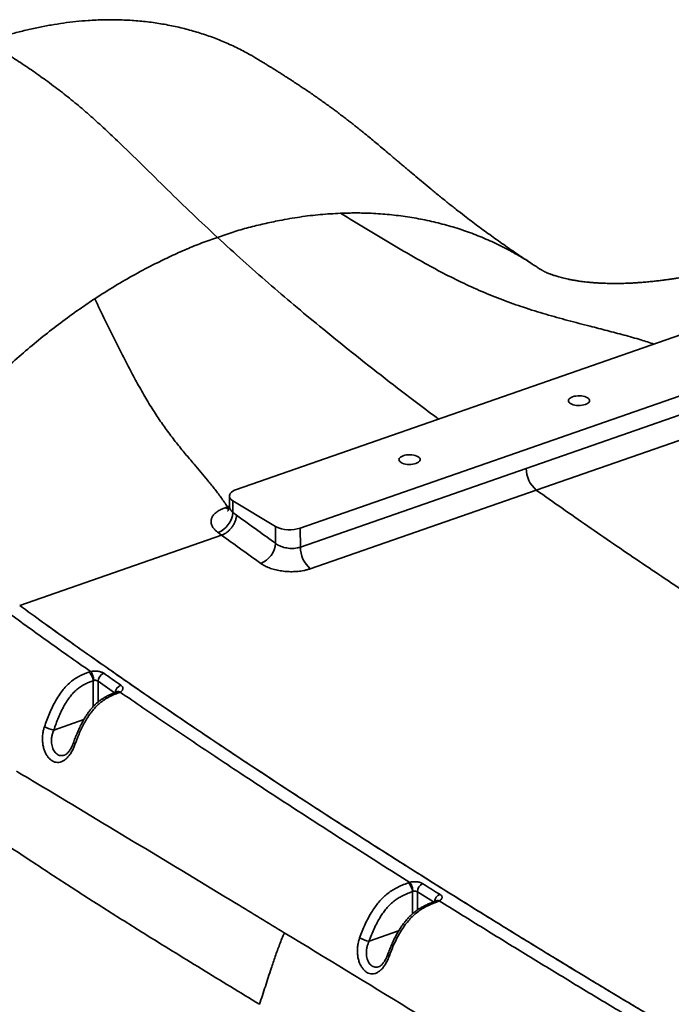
# Model space of a CAD drawing. Header units: millimetres. Extents: x -10540 to 6039, y -7467 to 6433.
# Tile 160 of 177: x 5816 to 5838, y -6857 to -6824. Entities that reach past the tile are written whole.
import ezdxf

# ---------------------------------------------------------------- set-up
doc = ezdxf.new("R2010")
doc.units = ezdxf.units.MM
doc.header["$LTSCALE"] = 8

msp = doc.modelspace()

# ---------------------------------------------------------------- linework, layer by layer
at = {"color": 7, "linetype": 'Continuous', "lineweight": 35}
for p, q in [((5832.986, -6832.134), (5833.002, -6832.145)), ((5838.336, -6834.484), (5823.003, -6839.824)), ((5825.169, -6841.13), (5840.503, -6835.79)), ((5832.839, -6839.109), (5840.506, -6836.439)), ((5840.844, -6837.173), (5833.177, -6839.843)), ((5825.173, -6841.779), (5832.839, -6839.109)), ((5822.764, -6840.045), (5822.766, -6840.386)), ((5833.177, -6839.843), (5825.511, -6842.513)), ((5822.885, -6840.209), (5824.329, -6841.079)), ((5822.885, -6840.209), (5822.887, -6840.603)), ((5822.627, -6840.441), (5822.706, -6840.413)), ((5822.706, -6840.413), (5822.76, -6840.442)), ((5822.887, -6840.603), (5823.01, -6840.693)), ((5822.502, -6841.373), (5815.65, -6843.759)), ((5822.502, -6841.373), (5822.379, -6841.283)), ((5824.332, -6841.649), (5824.329, -6841.079)), ((5825.169, -6841.13), (5825.173, -6841.779)), ((5817.998, -6846.019), (5818.055, -6846.001)), ((5818.158, -6846.304), (5818.139, -6846.311)), ((5818.143, -6847.192), (5818.139, -6846.311)), ((5818.868, -6846.724), (5818.307, -6846.334)), ((5818.307, -6846.334), (5818.311, -6847.034)), ((5819.058, -6846.699), (5819.008, -6846.722)), ((5817.826, -6847.631), (5816.808, -6847.986)), ((5828.827, -6853.174), (5828.884, -6853.157)), ((5828.994, -6853.465), (5828.975, -6853.471)), ((5828.979, -6854.227), (5828.975, -6853.471)), ((5829.688, -6853.821), (5829.143, -6853.479)), ((5829.143, -6853.479), (5829.146, -6854.096)), ((5829.887, -6853.786), (5829.837, -6853.808)), ((5828.508, -6854.808), (5827.504, -6855.158))]:
    msp.add_line(p, q, dxfattribs=at)
at = {"color": 7, "linetype": 'Continuous', "lineweight": 35, "flags": 128}
for points in [[(5834.34, -6836.906), (5834.382, -6836.927), (5834.432, -6836.945), (5834.487, -6836.958), (5834.547, -6836.966), (5834.609, -6836.97), (5834.672, -6836.969), (5834.733, -6836.963), (5834.791, -6836.952), (5834.845, -6836.936), (5834.891, -6836.917), (5834.93, -6836.894), (5834.959, -6836.869), (5834.979, -6836.841), (5834.987, -6836.813), (5834.985, -6836.784), (5834.972, -6836.756), (5834.949, -6836.73), (5834.915, -6836.706), (5834.873, -6836.685), (5834.824, -6836.667), (5834.769, -6836.654), (5834.709, -6836.645), (5834.647, -6836.641), (5834.584, -6836.643), (5834.523, -6836.649), (5834.465, -6836.66), (5834.411, -6836.675), (5834.365, -6836.695), (5834.326, -6836.717), (5834.297, -6836.743), (5834.277, -6836.77), (5834.268, -6836.799), (5834.271, -6836.827), (5834.284, -6836.855), (5834.307, -6836.882), (5834.34, -6836.906)], [(5828.59, -6838.909), (5828.632, -6838.93), (5828.682, -6838.947), (5828.737, -6838.96), (5828.797, -6838.969), (5828.859, -6838.973), (5828.922, -6838.972), (5828.983, -6838.965), (5829.041, -6838.954), (5829.095, -6838.939), (5829.141, -6838.92), (5829.18, -6838.897), (5829.209, -6838.871), (5829.229, -6838.844), (5829.237, -6838.816), (5829.235, -6838.787), (5829.222, -6838.759), (5829.199, -6838.732), (5829.165, -6838.708), (5829.123, -6838.687), (5829.074, -6838.67), (5829.019, -6838.656), (5828.959, -6838.648), (5828.897, -6838.644), (5828.834, -6838.645), (5828.773, -6838.651), (5828.714, -6838.662), (5828.661, -6838.678), (5828.615, -6838.697), (5828.576, -6838.72), (5828.547, -6838.745), (5828.527, -6838.773), (5828.518, -6838.801), (5828.521, -6838.83), (5828.534, -6838.858), (5828.557, -6838.884), (5828.59, -6838.909)], [(5823.003, -6839.824), (5822.938, -6839.85), (5822.883, -6839.88), (5822.836, -6839.913), (5822.801, -6839.949), (5822.777, -6839.987), (5822.765, -6840.026), (5822.766, -6840.065), (5822.778, -6840.103), (5822.802, -6840.141), (5822.838, -6840.176), (5822.885, -6840.209)], [(5817.526, -6848.473), (5817.5, -6848.456), (5817.482, -6848.441), (5817.473, -6848.428), (5817.472, -6848.419)], [(5828.192, -6855.65), (5828.168, -6855.634), (5828.151, -6855.619), (5828.142, -6855.607), (5828.141, -6855.599)]]:
    msp.add_lwpolyline(points, dxfattribs=at)
at = {"color": 7, "linetype": 'Continuous', "lineweight": 35}
for centre, radius, start, end in [((5833.794, -6839.114), 0.954, 179.6547, 229.7626), ((5822.08, -6840.53), 0.81, 291.653, 354.7957), ((5822.805, -6840.194), 0.304, 234.0954, 258.9909), ((5824.811, -6840.077), 1.113, 244.3168, 288.7736), ((5823.53, -6841.584), 0.805, 291.7238, 355.3556), ((5826.127, -6841.785), 0.954, 179.6547, 229.7626), ((5817.742, -6846.323), 0.397, 1.6815, 49.9975), ((5818.628, -6846.358), 0.322, 113.0425, 175.7647), ((5819.207, -6846.76), 0.323, 113.2179, 172.0768), ((5818.948, -6846.791), 0.0921, 49.0832, 107.1697), ((5816.956, -6847.032), 0.965, 241.1042, 261.1775), ((5828.585, -6853.48), 0.39, 1.3316, 51.738), ((5829.455, -6853.489), 0.313, 113.4295, 178.1689), ((5830.035, -6853.853), 0.315, 113.6228, 171.4774), ((5829.783, -6853.878), 0.0881, 52.2428, 107.9331), ((5827.701, -6854.122), 1.054, 240.6532, 259.1956)]:
    msp.add_arc(centre, radius, start, end, dxfattribs=at)
for points, knots in [([(5823.74, -6825.227), (5823.643, -6825.168), (5823.403, -6825.023), (5823.004, -6824.817), (5822.543, -6824.608), (5822.074, -6824.427), (5821.597, -6824.273), (5821.115, -6824.144), (5820.621, -6824.04), (5820.113, -6823.96), (5819.594, -6823.906), (5819.062, -6823.877), (5818.522, -6823.875), (5818.02, -6823.897), (5817.557, -6823.937), (5817.137, -6823.988), (5816.714, -6824.055), (5816.287, -6824.137), (5815.857, -6824.231), (5815.423, -6824.34), (5814.988, -6824.473), (5814.697, -6824.573), (5814.552, -6824.624)], [0, 0, 0, 0, 0.0381864, 0.094511, 0.1512017, 0.2078923, 0.2628121, 0.3177319, 0.3729904, 0.4282488, 0.4845706, 0.5408926, 0.5975802, 0.6542679, 0.6970716, 0.7398754, 0.7828365, 0.8257985, 0.8692469, 0.9126905, 0.9563403, 1, 1, 1, 1]), ([(5814.552, -6824.624), (5814.718, -6824.726), (5815.05, -6824.93), (5815.547, -6825.248), (5816.045, -6825.58), (5816.542, -6825.93), (5817.035, -6826.298), (5817.523, -6826.689), (5818.006, -6827.1), (5818.486, -6827.533), (5819.089, -6828.1), (5819.812, -6828.809), (5820.658, -6829.644), (5821.507, -6830.468), (5822.076, -6831), (5822.36, -6831.266)], [0, 0, 0, 0, 0.062722, 0.125442, 0.188161, 0.250882, 0.313599, 0.375199, 0.436796, 0.498395, 0.559996, 0.669995, 0.779999, 0.889999, 1, 1, 1, 1]), ([(5833.003, -6832.143), (5832.88, -6832.062), (5832.586, -6831.868), (5832.137, -6831.558), (5831.658, -6831.218), (5831.197, -6830.879), (5830.801, -6830.579), (5830.461, -6830.316), (5830.178, -6830.092), (5829.893, -6829.863), (5829.614, -6829.635), (5829.348, -6829.414), (5829.105, -6829.21), (5828.915, -6829.05), (5828.771, -6828.928), (5828.663, -6828.836), (5828.549, -6828.739), (5828.425, -6828.634), (5828.288, -6828.518), (5828.126, -6828.38), (5827.948, -6828.231), (5827.767, -6828.079), (5827.591, -6827.934), (5827.45, -6827.818), (5827.348, -6827.735), (5827.284, -6827.684), (5827.217, -6827.629), (5827.136, -6827.564), (5827.049, -6827.495), (5826.97, -6827.433), (5826.901, -6827.379), (5826.827, -6827.321), (5826.733, -6827.248), (5826.626, -6827.166), (5826.518, -6827.084), (5826.408, -6827.001), (5826.29, -6826.914), (5826.156, -6826.815), (5826.014, -6826.713), (5825.871, -6826.61), (5825.724, -6826.507), (5825.576, -6826.404), (5825.425, -6826.3), (5825.277, -6826.201), (5825.143, -6826.111), (5825.032, -6826.038), (5824.935, -6825.974), (5824.842, -6825.913), (5824.741, -6825.848), (5824.645, -6825.787), (5824.57, -6825.739), (5824.511, -6825.701), (5824.46, -6825.669), (5824.407, -6825.636), (5824.347, -6825.598), (5824.274, -6825.552), (5824.192, -6825.501), (5824.112, -6825.452), (5824.042, -6825.409), (5823.983, -6825.372), (5823.921, -6825.334), (5823.852, -6825.292), (5823.79, -6825.254), (5823.753, -6825.232), (5823.741, -6825.225)], [0, 0, 0, 0, 0.04175, 0.099235, 0.154643, 0.208108, 0.262043, 0.295349, 0.329122, 0.363365, 0.397772, 0.429711, 0.458593, 0.484438, 0.496557, 0.508822, 0.521712, 0.535244, 0.550048, 0.566763, 0.587513, 0.606305, 0.623895, 0.641985, 0.649055, 0.654704, 0.660864, 0.669049, 0.678637, 0.68652, 0.692276, 0.698862, 0.707991, 0.719333, 0.729904, 0.739001, 0.750866, 0.763488, 0.77712, 0.791048, 0.803881, 0.817982, 0.833036, 0.847242, 0.860055, 0.871549, 0.878825, 0.887834, 0.898685, 0.908198, 0.915589, 0.920785, 0.925746, 0.930592, 0.936557, 0.943971, 0.952822, 0.961392, 0.968451, 0.974178, 0.979683, 0.987888, 0.996361, 1, 1, 1, 1]), ([(5822.36, -6831.266), (5822.536, -6831.204), (5822.888, -6831.081), (5823.415, -6830.926), (5823.94, -6830.801), (5824.523, -6830.676), (5825.16, -6830.567), (5825.851, -6830.483), (5826.305, -6830.458), (5826.532, -6830.446)], [0, 0, 0, 0, 0.125006, 0.249999, 0.375002, 0.500007, 0.666671, 0.833336, 1, 1, 1, 1]), ([(5826.532, -6830.446), (5826.707, -6830.441), (5827.057, -6830.431), (5827.614, -6830.445), (5828.199, -6830.486), (5828.808, -6830.562), (5829.406, -6830.668), (5829.991, -6830.805), (5830.566, -6830.974), (5831.128, -6831.174), (5831.677, -6831.405), (5832.165, -6831.645), (5832.594, -6831.887), (5832.853, -6832.042), (5832.98, -6832.13), (5832.986, -6832.134)], [0, 0, 0, 0, 0.073684, 0.147463, 0.237182, 0.326359, 0.41493, 0.504299, 0.59316, 0.683185, 0.772724, 0.862776, 0.929821, 0.996612, 1, 1, 1, 1]), ([(5837.183, -6834.886), (5837.032, -6834.838), (5836.689, -6834.728), (5836.155, -6834.58), (5835.58, -6834.428), (5834.947, -6834.265), (5834.254, -6834.086), (5833.502, -6833.878), (5832.763, -6833.649), (5832.039, -6833.394), (5831.332, -6833.108), (5830.628, -6832.787), (5829.928, -6832.434), (5829.162, -6832.015), (5828.33, -6831.532), (5827.43, -6830.99), (5826.831, -6830.627), (5826.532, -6830.446)], [0, 0, 0, 0, 0.0420606, 0.0954638, 0.1488691, 0.2022742, 0.2722091, 0.3421431, 0.4120742, 0.4779205, 0.5437646, 0.6096097, 0.675456, 0.7413036, 0.8275344, 0.913767, 1, 1, 1, 1]), ([(5822.36, -6831.266), (5822.184, -6831.327), (5821.833, -6831.449), (5821.306, -6831.66), (5820.781, -6831.901), (5820.199, -6832.181), (5819.563, -6832.517), (5818.874, -6832.913), (5818.421, -6833.204), (5818.195, -6833.349)], [0, 0, 0, 0, 0.125006, 0.249999, 0.375002, 0.500007, 0.666671, 0.833336, 1, 1, 1, 1]), ([(5829.865, -6837.434), (5829.631, -6837.26), (5829.026, -6836.807), (5828.049, -6836.058), (5826.937, -6835.184), (5825.906, -6834.351), (5824.956, -6833.561), (5824.088, -6832.818), (5823.222, -6832.056), (5822.648, -6831.529), (5822.36, -6831.266)], [0, 0, 0, 0, 0.092919, 0.240584, 0.388248, 0.535913, 0.651935, 0.767957, 0.883979, 1, 1, 1, 1]), ([(5841.664, -6831.741), (5841.63, -6831.751), (5841.508, -6831.79), (5841.29, -6831.857), (5841.004, -6831.943), (5840.744, -6832.018), (5840.525, -6832.079), (5840.357, -6832.125), (5840.199, -6832.167), (5840.06, -6832.204), (5839.927, -6832.237), (5839.808, -6832.267), (5839.691, -6832.296), (5839.588, -6832.321), (5839.505, -6832.34), (5839.432, -6832.357), (5839.361, -6832.374), (5839.281, -6832.392), (5839.196, -6832.411), (5839.118, -6832.428), (5839.047, -6832.443), (5838.974, -6832.459), (5838.891, -6832.476), (5838.799, -6832.495), (5838.709, -6832.513), (5838.636, -6832.527), (5838.573, -6832.54), (5838.508, -6832.552), (5838.427, -6832.567), (5838.341, -6832.583), (5838.237, -6832.601), (5838.117, -6832.622), (5837.975, -6832.645), (5837.827, -6832.668), (5837.669, -6832.691), (5837.505, -6832.714), (5837.34, -6832.734), (5837.17, -6832.754), (5836.993, -6832.772), (5836.813, -6832.788), (5836.641, -6832.801), (5836.479, -6832.811), (5836.297, -6832.821), (5836.084, -6832.828), (5835.837, -6832.831), (5835.585, -6832.827), (5835.374, -6832.819), (5835.201, -6832.809), (5835.07, -6832.798), (5834.948, -6832.787), (5834.841, -6832.776), (5834.741, -6832.763), (5834.639, -6832.75), (5834.52, -6832.731), (5834.392, -6832.709), (5834.271, -6832.686), (5834.169, -6832.663), (5834.077, -6832.641), (5833.987, -6832.618), (5833.886, -6832.589), (5833.78, -6832.556), (5833.672, -6832.518), (5833.596, -6832.489), (5833.548, -6832.469), (5833.52, -6832.456), (5833.503, -6832.448), (5833.487, -6832.441), (5833.473, -6832.434), (5833.463, -6832.429), (5833.453, -6832.424), (5833.443, -6832.419), (5833.432, -6832.413), (5833.421, -6832.407), (5833.411, -6832.402), (5833.4, -6832.396), (5833.385, -6832.387), (5833.364, -6832.375), (5833.338, -6832.359), (5833.306, -6832.34), (5833.269, -6832.317), (5833.221, -6832.286), (5833.155, -6832.244), (5833.08, -6832.195), (5833.017, -6832.154), (5832.987, -6832.134)], [0, 0, 0, 0, 0.0116251, 0.0425528, 0.0741596, 0.1066567, 0.1264733, 0.1436955, 0.1591054, 0.1750835, 0.1859755, 0.1987966, 0.2104496, 0.2202671, 0.2286151, 0.2345041, 0.2410685, 0.2486418, 0.2572421, 0.2647939, 0.270475, 0.2768576, 0.2847133, 0.2932926, 0.3018703, 0.3087466, 0.313009, 0.3186196, 0.3260512, 0.3342924, 0.3413197, 0.3532083, 0.3654508, 0.3777874, 0.3909938, 0.405449, 0.4190594, 0.432372, 0.447424, 0.4626083, 0.4764311, 0.4895039, 0.5020119, 0.5206873, 0.541475, 0.5625199, 0.5834333, 0.5952733, 0.6069422, 0.6176664, 0.6273089, 0.6359642, 0.6455374, 0.6569317, 0.6719735, 0.6851549, 0.6972601, 0.7106812, 0.7227437, 0.735525, 0.7575828, 0.7758902, 0.7963995, 0.8159064, 0.8245237, 0.8336196, 0.8437732, 0.8531578, 0.8607765, 0.866954, 0.8747716, 0.8837006, 0.8916828, 0.8985111, 0.9041847, 0.9149936, 0.925308, 0.9365442, 0.945367, 0.9541711, 0.9635199, 0.9746547, 0.9876426, 1, 1, 1, 1]), ([(5809.689, -6842.915), (5809.721, -6842.85), (5809.786, -6842.724), (5809.882, -6842.539), (5809.98, -6842.356), (5810.08, -6842.172), (5810.221, -6841.919), (5810.399, -6841.611), (5810.614, -6841.252), (5810.829, -6840.908), (5811.103, -6840.483), (5811.447, -6839.976), (5811.865, -6839.397), (5812.297, -6838.831), (5812.763, -6838.254), (5813.264, -6837.668), (5813.801, -6837.077), (5814.35, -6836.508), (5814.912, -6835.96), (5815.483, -6835.435), (5816.067, -6834.93), (5816.662, -6834.448), (5817.219, -6834.026), (5817.73, -6833.66), (5818.04, -6833.453), (5818.195, -6833.349)], [0, 0, 0, 0, 0.016474, 0.03215, 0.047239, 0.063559, 0.079377, 0.112868, 0.144028, 0.174055, 0.204442, 0.258509, 0.312667, 0.36639, 0.420418, 0.481809, 0.54296, 0.604186, 0.664958, 0.725791, 0.786355, 0.847313, 0.908626, 0.954336, 1, 1, 1, 1]), ([(5822.706, -6840.413), (5822.63, -6840.303), (5822.477, -6840.083), (5822.249, -6839.784), (5822.021, -6839.502), (5821.792, -6839.23), (5821.541, -6838.934), (5821.266, -6838.609), (5820.967, -6838.243), (5820.674, -6837.86), (5820.386, -6837.453), (5820.105, -6837.018), (5819.825, -6836.549), (5819.546, -6836.049), (5819.242, -6835.47), (5818.91, -6834.812), (5818.552, -6834.082), (5818.314, -6833.594), (5818.195, -6833.349)], [0, 0, 0, 0, 0.050153, 0.10031, 0.150466, 0.200624, 0.250781, 0.316464, 0.382145, 0.447824, 0.509666, 0.571507, 0.633348, 0.69519, 0.757034, 0.838021, 0.919011, 1, 1, 1, 1]), ([(5847.403, -6849.182), (5847.223, -6849.071), (5846.3, -6848.504), (5844.634, -6847.459), (5842.405, -6846.043), (5840.336, -6844.702), (5838.426, -6843.443), (5836.675, -6842.268), (5834.926, -6841.072), (5833.76, -6840.253), (5833.177, -6839.843)], [0, 0, 0, 0, 0.0378787, 0.1945032, 0.3511277, 0.5077521, 0.6308143, 0.7538763, 0.8769383, 1, 1, 1, 1]), ([(5822.379, -6841.283), (5822.353, -6841.263), (5822.302, -6841.223), (5822.231, -6841.148), (5822.172, -6841.059), (5822.14, -6840.957), (5822.141, -6840.854), (5822.177, -6840.756), (5822.245, -6840.662), (5822.344, -6840.578), (5822.471, -6840.501), (5822.574, -6840.461), (5822.627, -6840.441)], [0, 0, 0, 0, 0.071181, 0.143268, 0.248455, 0.356786, 0.4618, 0.569939, 0.675671, 0.784405, 0.890752, 1, 1, 1, 1]), ([(5822.706, -6840.413), (5822.706, -6840.413), (5822.726, -6840.406), (5822.745, -6840.399), (5822.765, -6840.392)], [0, 0, 0, 0, 0.000097, 1, 1, 1, 1]), ([(5822.766, -6840.386), (5822.765, -6840.403), (5822.764, -6840.435), (5822.751, -6840.48), (5822.737, -6840.514), (5822.724, -6840.535), (5822.715, -6840.547), (5822.711, -6840.551), (5822.712, -6840.551), (5822.712, -6840.55)], [0, 0, 0, 0, 0.203765, 0.394643, 0.548338, 0.702414, 0.847042, 0.986159, 1, 1, 1, 1]), ([(5822.766, -6840.386), (5822.766, -6840.396), (5822.767, -6840.414), (5822.774, -6840.443), (5822.784, -6840.472), (5822.799, -6840.501), (5822.815, -6840.527), (5822.838, -6840.555), (5822.86, -6840.58), (5822.88, -6840.597), (5822.887, -6840.603)], [0, 0, 0, 0, 0.128373, 0.256723, 0.385958, 0.517967, 0.650924, 0.737544, 0.912044, 1, 1, 1, 1]), ([(5823.01, -6840.693), (5823.25, -6840.868), (5823.69, -6841.189), (5824.131, -6841.505), (5824.332, -6841.649)], [0, 0, 0, 0, 0.544737, 1, 1, 1, 1]), ([(5823.828, -6842.331), (5823.588, -6842.159), (5823.146, -6841.842), (5822.704, -6841.52), (5822.502, -6841.373)], [0, 0, 0, 0, 0.543219, 1, 1, 1, 1]), ([(5824.332, -6841.649), (5824.354, -6841.665), (5824.397, -6841.698), (5824.477, -6841.74), (5824.567, -6841.774), (5824.663, -6841.8), (5824.763, -6841.817), (5824.865, -6841.824), (5824.965, -6841.821), (5825.071, -6841.809), (5825.136, -6841.79), (5825.173, -6841.779)], [0, 0, 0, 0, 0.108215, 0.216428, 0.324437, 0.43244, 0.539999, 0.647552, 0.754575, 0.861595, 1, 1, 1, 1]), ([(5825.511, -6842.513), (5825.475, -6842.525), (5825.403, -6842.548), (5825.265, -6842.579), (5825.096, -6842.604), (5824.896, -6842.615), (5824.692, -6842.608), (5824.491, -6842.584), (5824.298, -6842.543), (5824.119, -6842.486), (5823.958, -6842.416), (5823.871, -6842.36), (5823.828, -6842.331)], [0, 0, 0, 0, 0.069485, 0.138971, 0.246191, 0.353413, 0.460995, 0.568579, 0.676407, 0.784236, 0.892118, 1, 1, 1, 1]), ([(5818.055, -6846.001), (5817.803, -6845.825), (5817.307, -6845.477), (5816.575, -6844.956), (5815.865, -6844.446), (5815.399, -6844.106), (5815.17, -6843.939)], [0, 0, 0, 0, 0.261404, 0.515272, 0.761504, 1, 1, 1, 1]), ([(5858.822, -6869.85), (5858.787, -6869.83), (5858.714, -6869.788), (5858.603, -6869.726), (5858.494, -6869.667), (5858.387, -6869.609), (5858.277, -6869.55), (5858.173, -6869.495), (5858.078, -6869.444), (5857.994, -6869.4), (5857.903, -6869.352), (5857.816, -6869.306), (5857.73, -6869.261), (5857.647, -6869.217), (5857.557, -6869.17), (5857.472, -6869.126), (5857.391, -6869.083), (5857.308, -6869.039), (5857.21, -6868.988), (5857.099, -6868.93), (5856.988, -6868.872), (5856.888, -6868.819), (5856.791, -6868.769), (5856.646, -6868.692), (5856.451, -6868.59), (5856.214, -6868.466), (5855.979, -6868.342), (5855.74, -6868.216), (5855.499, -6868.089), (5855.262, -6867.964), (5854.909, -6867.777), (5854.437, -6867.526), (5853.845, -6867.21), (5853.255, -6866.894), (5852.668, -6866.577), (5851.837, -6866.127), (5850.755, -6865.538), (5849.418, -6864.802), (5848.079, -6864.059), (5846.552, -6863.203), (5844.842, -6862.235), (5842.94, -6861.145), (5841.038, -6860.043), (5839.137, -6858.928), (5837.416, -6857.907), (5835.881, -6856.987), (5834.523, -6856.166), (5833.17, -6855.341), (5831.802, -6854.499), (5830.53, -6853.709), (5829.353, -6852.971), (5828.293, -6852.3), (5827.244, -6851.632), (5826.19, -6850.954), (5825.19, -6850.306), (5824.243, -6849.686), (5823.355, -6849.1), (5822.467, -6848.51), (5821.576, -6847.911), (5820.672, -6847.298), (5819.774, -6846.682), (5818.895, -6846.073), (5818.054, -6845.485), (5817.234, -6844.904), (5816.435, -6844.331), (5815.909, -6843.948), (5815.65, -6843.759)], [0, 0, 0, 0, 0.002452, 0.005102, 0.007706, 0.009987, 0.012539, 0.015386, 0.017219, 0.01915, 0.021246, 0.023487, 0.025243, 0.027186, 0.029317, 0.031476, 0.03307, 0.034999, 0.03726, 0.039851, 0.042701, 0.045025, 0.046822, 0.04939, 0.055126, 0.060428, 0.06584, 0.071488, 0.077062, 0.082563, 0.08799, 0.101617, 0.115417, 0.129111, 0.142653, 0.156263, 0.186892, 0.217865, 0.249182, 0.27991, 0.323988, 0.367992, 0.412043, 0.456087, 0.5, 0.53152, 0.562723, 0.594295, 0.625457, 0.657714, 0.682633, 0.707178, 0.731348, 0.755482, 0.780389, 0.800775, 0.821291, 0.842072, 0.862444, 0.883233, 0.904917, 0.924875, 0.944362, 0.963378, 0.981924, 1, 1, 1, 1]), ([(5815.65, -6843.759), (5816.168, -6844.135), (5817.206, -6844.888), (5818.763, -6845.985), (5820.322, -6847.062), (5821.881, -6848.119), (5823.571, -6849.245), (5825.39, -6850.439), (5827.34, -6851.696), (5829.29, -6852.933), (5831.461, -6854.291), (5833.854, -6855.763), (5836.468, -6857.343), (5839.17, -6858.95), (5841.961, -6860.582), (5844.839, -6862.236), (5847.717, -6863.86), (5850.594, -6865.453), (5853.471, -6867.015), (5855.968, -6868.338), (5857.506, -6869.144), (5858.085, -6869.448)], [0, 0, 0, 0, 0.036748, 0.073497, 0.110249, 0.147001, 0.18375, 0.229674, 0.2756, 0.321525, 0.36745, 0.429007, 0.490565, 0.552122, 0.619919, 0.687718, 0.755515, 0.823345, 0.891175, 0.959004, 1, 1, 1, 1]), ([(5816.489, -6847.877), (5816.516, -6847.801), (5816.569, -6847.648), (5816.659, -6847.421), (5816.761, -6847.197), (5816.876, -6846.979), (5816.999, -6846.782), (5817.128, -6846.609), (5817.262, -6846.46), (5817.406, -6846.33), (5817.557, -6846.224), (5817.712, -6846.139), (5817.859, -6846.072), (5817.954, -6846.035), (5817.998, -6846.019)], [0, 0, 0, 0, 0.095265, 0.191021, 0.286623, 0.381741, 0.476469, 0.554474, 0.632746, 0.710577, 0.786023, 0.861849, 0.937575, 1, 1, 1, 1]), ([(5818.055, -6846.001), (5818.075, -6845.997), (5818.116, -6845.988), (5818.201, -6845.982), (5818.305, -6845.987), (5818.419, -6846.014), (5818.475, -6846.046), (5818.502, -6846.061)], [0, 0, 0, 0, 0.134787, 0.269574, 0.512837, 0.756449, 1, 1, 1, 1]), ([(5818.502, -6846.061), (5818.598, -6846.128), (5818.791, -6846.263), (5818.983, -6846.396), (5819.08, -6846.463)], [0, 0, 0, 0, 0.499445, 1, 1, 1, 1]), ([(5818.139, -6846.311), (5818.098, -6846.327), (5818.011, -6846.36), (5817.88, -6846.419), (5817.746, -6846.493), (5817.616, -6846.584), (5817.495, -6846.695), (5817.383, -6846.821), (5817.271, -6846.973), (5817.161, -6847.151), (5817.056, -6847.354), (5816.963, -6847.562), (5816.881, -6847.773), (5816.832, -6847.915), (5816.808, -6847.986)], [0, 0, 0, 0, 0.066583, 0.139967, 0.213432, 0.286502, 0.359713, 0.433356, 0.506761, 0.604798, 0.70324, 0.802212, 0.901365, 1, 1, 1, 1]), ([(5818.307, -6846.334), (5818.298, -6846.327), (5818.28, -6846.313), (5818.242, -6846.301), (5818.199, -6846.297), (5818.172, -6846.302), (5818.158, -6846.304)], [0, 0, 0, 0, 0.2459, 0.490308, 0.732954, 1, 1, 1, 1]), ([(5818.921, -6846.703), (5818.914, -6846.706), (5818.868, -6846.723), (5818.785, -6846.756), (5818.674, -6846.805), (5818.573, -6846.856), (5818.479, -6846.911), (5818.387, -6846.972), (5818.299, -6847.041), (5818.214, -6847.118), (5818.134, -6847.2), (5818.056, -6847.289), (5817.982, -6847.386), (5817.91, -6847.491), (5817.839, -6847.605), (5817.77, -6847.729), (5817.701, -6847.865), (5817.632, -6848.013), (5817.564, -6848.175), (5817.51, -6848.312), (5817.481, -6848.395), (5817.473, -6848.419)], [0, 0, 0, 0, 0.009555, 0.071951, 0.12681, 0.178109, 0.226474, 0.272952, 0.323294, 0.371226, 0.419183, 0.468395, 0.519075, 0.571152, 0.626517, 0.684994, 0.747429, 0.815495, 0.888439, 0.967347, 1, 1, 1, 1]), ([(5819.008, -6846.722), (5818.954, -6846.742), (5818.847, -6846.784), (5818.685, -6846.859), (5818.523, -6846.954), (5818.384, -6847.059), (5818.268, -6847.165), (5818.173, -6847.266), (5818.084, -6847.375), (5817.988, -6847.507), (5817.891, -6847.663), (5817.793, -6847.843), (5817.704, -6848.028), (5817.631, -6848.196), (5817.573, -6848.344), (5817.541, -6848.43), (5817.526, -6848.473)], [0, 0, 0, 0, 0.08115, 0.162225, 0.246148, 0.329991, 0.385894, 0.441804, 0.499698, 0.557607, 0.639254, 0.720942, 0.804535, 0.888148, 0.94405, 1, 1, 1, 1]), ([(5818.939, -6846.695), (5818.938, -6846.695), (5818.936, -6846.696), (5818.93, -6846.7), (5818.922, -6846.703), (5818.921, -6846.703)], [0, 0, 0, 0, 0.124187, 0.836019, 1, 1, 1, 1]), ([(5818.943, -6846.693), (5818.943, -6846.693), (5818.943, -6846.692), (5818.94, -6846.694), (5818.938, -6846.695)], [0, 0, 0, 0, 0.581269, 1, 1, 1, 1]), ([(5818.939, -6846.696), (5818.945, -6846.693), (5818.959, -6846.685), (5818.987, -6846.681), (5819.022, -6846.684), (5819.046, -6846.694), (5819.058, -6846.699)], [0, 0, 0, 0, 0.169688, 0.446459, 0.723229, 1, 1, 1, 1]), ([(5819.08, -6846.463), (5819.092, -6846.473), (5819.117, -6846.492), (5819.14, -6846.524), (5819.152, -6846.556), (5819.153, -6846.587), (5819.144, -6846.618), (5819.125, -6846.647), (5819.097, -6846.675), (5819.071, -6846.691), (5819.058, -6846.699)], [0, 0, 0, 0, 0.132287, 0.269277, 0.389409, 0.513019, 0.633012, 0.756471, 0.876496, 1, 1, 1, 1]), ([(5828.884, -6853.157), (5828.551, -6852.947), (5827.89, -6852.53), (5826.906, -6851.903), (5825.936, -6851.281), (5824.983, -6850.664), (5824.046, -6850.053), (5823.145, -6849.459), (5822.278, -6848.884), (5821.447, -6848.327), (5820.633, -6847.778), (5819.839, -6847.237), (5819.316, -6846.877), (5819.058, -6846.699)], [0, 0, 0, 0, 0.101526, 0.201705, 0.300384, 0.397437, 0.492769, 0.586288, 0.672719, 0.75738, 0.840193, 0.921083, 1, 1, 1, 1]), ([(5817.526, -6848.473), (5817.506, -6848.523), (5817.467, -6848.624), (5817.395, -6848.76), (5817.312, -6848.879), (5817.222, -6848.973), (5817.126, -6849.04), (5817.03, -6849.079), (5816.934, -6849.091), (5816.843, -6849.077), (5816.755, -6849.038), (5816.674, -6848.978), (5816.602, -6848.898), (5816.54, -6848.8), (5816.488, -6848.686), (5816.45, -6848.56), (5816.427, -6848.423), (5816.419, -6848.278), (5816.429, -6848.128), (5816.451, -6848.011), (5816.473, -6847.928), (5816.484, -6847.894), (5816.489, -6847.877)], [0, 0, 0, 0, 0.059386, 0.1203, 0.178898, 0.239344, 0.293719, 0.349883, 0.400553, 0.452858, 0.501489, 0.551636, 0.599746, 0.64929, 0.698199, 0.748489, 0.799382, 0.85163, 0.905594, 0.960909, 0.980428, 1, 1, 1, 1]), ([(5816.808, -6847.986), (5816.797, -6848.01), (5816.773, -6848.068), (5816.746, -6848.165), (5816.729, -6848.272), (5816.726, -6848.378), (5816.735, -6848.476), (5816.756, -6848.568), (5816.787, -6848.649), (5816.829, -6848.72), (5816.878, -6848.778), (5816.935, -6848.822), (5816.998, -6848.849), (5817.067, -6848.859), (5817.124, -6848.855), (5817.157, -6848.841), (5817.167, -6848.837)], [0, 0, 0, 0, 0.059272, 0.14081, 0.224259, 0.300542, 0.378773, 0.451513, 0.526281, 0.597406, 0.67068, 0.742377, 0.816389, 0.891205, 0.968554, 1, 1, 1, 1]), ([(5823.787, -6857.297), (5823.787, -6857.297), (5823.129, -6856.896), (5821.813, -6856.094), (5820.07, -6855.021), (5818.567, -6854.075), (5817.295, -6853.258), (5815.827, -6852.3), (5814.287, -6851.273), (5812.669, -6850.182), (5811.566, -6849.425), (5810.855, -6848.943), (5810.533, -6848.738), (5810.311, -6848.559), (5810.193, -6848.487), (5810.182, -6848.48)], [0, 0, 0, 0, 0.0000048, 0.1393311, 0.2786559, 0.3715481, 0.4644424, 0.5573352, 0.6966609, 0.8104217, 0.9241829, 0.9486132, 0.9730433, 0.997465, 1, 1, 1, 1]), ([(5817.472, -6848.419), (5817.467, -6848.432), (5817.453, -6848.472), (5817.426, -6848.534), (5817.392, -6848.602), (5817.357, -6848.662), (5817.321, -6848.713), (5817.285, -6848.755), (5817.251, -6848.789), (5817.218, -6848.814), (5817.189, -6848.831), (5817.174, -6848.836), (5817.168, -6848.839)], [0, 0, 0, 0, 0.060122, 0.177797, 0.291207, 0.402485, 0.509661, 0.611894, 0.71213, 0.813889, 0.915533, 1, 1, 1, 1]), ([(5824.627, -6854.866), (5824.082, -6854.535), (5822.446, -6853.542), (5819.711, -6851.889), (5817.224, -6850.393), (5815.832, -6849.558), (5815.538, -6849.382)], [0, 0, 0, 0, 0.180716, 0.542148, 0.903582, 1, 1, 1, 1]), ([(5827.185, -6855.041), (5827.213, -6854.964), (5827.271, -6854.81), (5827.369, -6854.581), (5827.48, -6854.357), (5827.596, -6854.155), (5827.716, -6853.977), (5827.836, -6853.824), (5827.968, -6853.681), (5828.111, -6853.554), (5828.262, -6853.444), (5828.433, -6853.342), (5828.622, -6853.253), (5828.758, -6853.201), (5828.827, -6853.174)], [0, 0, 0, 0, 0.0927148, 0.1856643, 0.2784218, 0.3708742, 0.4434368, 0.5161528, 0.5886007, 0.66238, 0.736472, 0.8103625, 0.9051243, 1, 1, 1, 1]), ([(5828.884, -6853.157), (5828.904, -6853.152), (5828.946, -6853.143), (5829.03, -6853.135), (5829.134, -6853.138), (5829.248, -6853.16), (5829.304, -6853.188), (5829.331, -6853.202)], [0, 0, 0, 0, 0.13528, 0.27056, 0.513711, 0.756868, 1, 1, 1, 1]), ([(5829.331, -6853.202), (5829.427, -6853.263), (5829.62, -6853.383), (5829.812, -6853.504), (5829.909, -6853.564)], [0, 0, 0, 0, 0.500159, 1, 1, 1, 1]), ([(5828.975, -6853.471), (5828.911, -6853.496), (5828.784, -6853.545), (5828.611, -6853.625), (5828.459, -6853.716), (5828.329, -6853.81), (5828.206, -6853.92), (5828.093, -6854.044), (5827.988, -6854.178), (5827.882, -6854.337), (5827.777, -6854.521), (5827.674, -6854.73), (5827.583, -6854.942), (5827.53, -6855.086), (5827.504, -6855.158)], [0, 0, 0, 0, 0.098325, 0.196524, 0.266972, 0.337604, 0.407929, 0.477784, 0.547906, 0.617888, 0.71313, 0.808692, 0.904467, 1, 1, 1, 1]), ([(5829.143, -6853.479), (5829.134, -6853.474), (5829.115, -6853.464), (5829.077, -6853.456), (5829.035, -6853.455), (5829.008, -6853.461), (5828.994, -6853.465)], [0, 0, 0, 0, 0.243486, 0.486818, 0.730155, 1, 1, 1, 1]), ([(5829.909, -6853.564), (5829.921, -6853.573), (5829.946, -6853.59), (5829.969, -6853.62), (5829.981, -6853.649), (5829.982, -6853.679), (5829.973, -6853.708), (5829.954, -6853.736), (5829.926, -6853.763), (5829.9, -6853.778), (5829.887, -6853.786)], [0, 0, 0, 0, 0.132186, 0.269085, 0.389144, 0.51269, 0.632768, 0.756329, 0.876424, 1, 1, 1, 1]), ([(5829.756, -6853.794), (5829.75, -6853.797), (5829.692, -6853.819), (5829.593, -6853.857), (5829.463, -6853.914), (5829.352, -6853.969), (5829.248, -6854.028), (5829.15, -6854.091), (5829.057, -6854.159), (5828.967, -6854.235), (5828.878, -6854.319), (5828.793, -6854.41), (5828.712, -6854.507), (5828.634, -6854.611), (5828.558, -6854.723), (5828.484, -6854.845), (5828.412, -6854.975), (5828.342, -6855.115), (5828.272, -6855.268), (5828.204, -6855.43), (5828.162, -6855.542), (5828.141, -6855.599)], [0, 0, 0, 0, 0.00886, 0.083684, 0.13954, 0.192128, 0.24165, 0.288447, 0.333433, 0.380862, 0.428552, 0.47687, 0.525721, 0.574648, 0.626631, 0.680574, 0.737076, 0.796797, 0.860579, 0.929942, 1, 1, 1, 1]), ([(5829.837, -6853.808), (5829.772, -6853.834), (5829.64, -6853.885), (5829.444, -6853.975), (5829.265, -6854.079), (5829.106, -6854.197), (5828.968, -6854.32), (5828.831, -6854.467), (5828.698, -6854.638), (5828.572, -6854.831), (5828.442, -6855.064), (5828.312, -6855.337), (5828.232, -6855.546), (5828.192, -6855.65)], [0, 0, 0, 0, 0.091984, 0.183978, 0.275581, 0.346962, 0.418587, 0.489964, 0.575481, 0.661346, 0.74706, 0.873484, 1, 1, 1, 1]), ([(5829.776, -6853.785), (5829.776, -6853.785), (5829.774, -6853.787), (5829.767, -6853.79), (5829.758, -6853.793), (5829.756, -6853.794)], [0, 0, 0, 0, 0.060108, 0.756759, 1, 1, 1, 1]), ([(5829.782, -6853.782), (5829.782, -6853.782), (5829.783, -6853.781), (5829.781, -6853.783), (5829.777, -6853.785), (5829.776, -6853.785)], [0, 0, 0, 0, 0.110002, 0.937391, 1, 1, 1, 1]), ([(5829.778, -6853.789), (5829.791, -6853.782), (5829.822, -6853.765), (5829.863, -6853.778), (5829.887, -6853.786)], [0, 0, 0, 0, 0.420614, 1, 1, 1, 1]), ([(5840.723, -6860.317), (5840.452, -6860.159), (5839.703, -6859.722), (5838.475, -6859), (5837.037, -6858.147), (5835.596, -6857.285), (5834.156, -6856.415), (5832.722, -6855.541), (5831.3, -6854.666), (5830.356, -6854.078), (5829.887, -6853.786)], [0, 0, 0, 0, 0.07512, 0.207175, 0.340039, 0.473233, 0.606283, 0.738711, 0.870074, 1, 1, 1, 1]), ([(5824.627, -6854.866), (5824.573, -6855), (5824.465, -6855.267), (5824.319, -6855.672), (5824.159, -6856.145), (5823.987, -6856.688), (5823.854, -6857.094), (5823.787, -6857.297)], [0, 0, 0, 0, 0.16666, 0.333325, 0.499992, 0.749996, 1, 1, 1, 1]), ([(5856.102, -6875.91), (5855.983, -6875.744), (5855.747, -6875.412), (5855.384, -6874.935), (5855.015, -6874.474), (5854.607, -6873.995), (5854.16, -6873.504), (5853.672, -6873.008), (5853.175, -6872.543), (5852.667, -6872.106), (5852.147, -6871.697), (5851.617, -6871.313), (5851.082, -6870.955), (5850.462, -6870.566), (5849.462, -6869.978), (5847.534, -6868.84), (5844.775, -6867.196), (5841.635, -6865.304), (5838.672, -6863.491), (5835.873, -6861.763), (5832.608, -6859.746), (5828.863, -6857.446), (5826.039, -6855.726), (5824.627, -6854.866)], [0, 0, 0, 0, 0.012924, 0.025857, 0.03879, 0.051713, 0.067928, 0.084159, 0.100392, 0.116609, 0.133271, 0.149943, 0.16662, 0.18329, 0.207649, 0.259177, 0.362236, 0.465295, 0.554412, 0.643531, 0.732649, 0.866325, 1, 1, 1, 1]), ([(5828.192, -6855.65), (5828.173, -6855.7), (5828.133, -6855.801), (5828.06, -6855.937), (5827.978, -6856.057), (5827.889, -6856.151), (5827.794, -6856.219), (5827.701, -6856.257), (5827.606, -6856.269), (5827.516, -6856.256), (5827.43, -6856.217), (5827.352, -6856.158), (5827.28, -6856.078), (5827.219, -6855.98), (5827.17, -6855.867), (5827.133, -6855.74), (5827.111, -6855.602), (5827.105, -6855.456), (5827.117, -6855.305), (5827.141, -6855.185), (5827.165, -6855.097), (5827.178, -6855.06), (5827.185, -6855.041)], [0, 0, 0, 0, 0.059106, 0.119724, 0.177959, 0.23805, 0.291806, 0.347342, 0.397426, 0.449132, 0.497347, 0.547069, 0.594943, 0.644244, 0.693088, 0.743303, 0.794327, 0.846691, 0.901068, 0.956777, 0.978354, 1, 1, 1, 1]), ([(5827.504, -6855.158), (5827.498, -6855.171), (5827.485, -6855.198), (5827.461, -6855.26), (5827.434, -6855.346), (5827.416, -6855.453), (5827.41, -6855.559), (5827.418, -6855.658), (5827.438, -6855.75), (5827.468, -6855.831), (5827.508, -6855.902), (5827.556, -6855.959), (5827.611, -6856.002), (5827.673, -6856.03), (5827.74, -6856.039), (5827.795, -6856.035), (5827.827, -6856.022), (5827.836, -6856.018)], [0, 0, 0, 0, 0.032742, 0.065582, 0.147693, 0.231684, 0.308051, 0.386341, 0.45886, 0.533386, 0.60405, 0.67684, 0.747809, 0.821061, 0.894852, 0.971138, 1, 1, 1, 1]), ([(5828.141, -6855.598), (5828.136, -6855.612), (5828.121, -6855.652), (5828.094, -6855.714), (5828.06, -6855.782), (5828.024, -6855.842), (5827.988, -6855.894), (5827.953, -6855.936), (5827.92, -6855.968), (5827.89, -6855.993), (5827.862, -6856.01), (5827.845, -6856.018), (5827.837, -6856.02), (5827.837, -6856.02)], [0, 0, 0, 0, 0.0602205, 0.1779194, 0.2909728, 0.4015847, 0.5078701, 0.6090515, 0.7087354, 0.7986552, 0.8925953, 0.9930393, 1, 1, 1, 1])]:
    msp.add_open_spline(points, degree=3, knots=knots, dxfattribs=at)
for points in [[(5823.01, -6840.693), (5823.006, -6840.727), (5822.999, -6840.796), (5822.965, -6840.902), (5822.916, -6841.007), (5822.851, -6841.106), (5822.775, -6841.196), (5822.689, -6841.272), (5822.596, -6841.334), (5822.533, -6841.36), (5822.502, -6841.373)], [(5818.055, -6846.001), (5818.068, -6846.018), (5818.095, -6846.052), (5818.128, -6846.132), (5818.152, -6846.221), (5818.156, -6846.276), (5818.158, -6846.304)], [(5828.884, -6853.157), (5828.897, -6853.173), (5828.925, -6853.206), (5828.961, -6853.286), (5828.987, -6853.378), (5828.991, -6853.436), (5828.994, -6853.465)]]:
    msp.add_open_spline(points, degree=3, dxfattribs=at)

doc.saveas('drawing.dxf')
